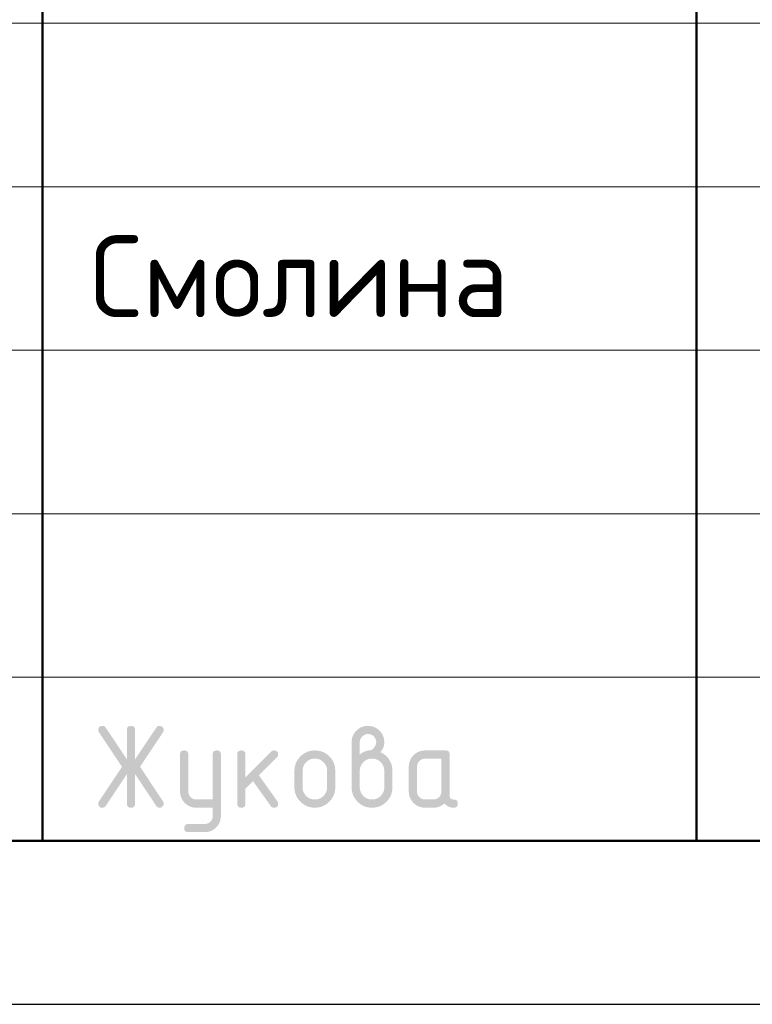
# Model space of a CAD drawing. Header units: millimetres. Extents: x 0 to 50412, y -12 to 35652.
# Tile 17 of 24: x 29917 to 32605, y 0 to 3613. Entities that reach past the tile are written whole.
import ezdxf

# ---------------------------------------------------------------- set-up
doc = ezdxf.new("R2010")
doc.units = ezdxf.units.MM
doc.layers.add('Standard', color=7, linetype='Continuous', lineweight=25)
doc.styles.add('ISOCPEUR', font='txt')

msp = doc.modelspace()

# ---------------------------------------------------------------- hatches: boundary and pattern name
at = {"layer": 'Standard', "linetype": 'Continuous', "lineweight": 25, "transparency": 33554687}
for points in [[(30310.2, 844.4), (30232.8, 728.1), (30231.7, 726.5), (30230.4, 725.2), (30229, 724), (30227.4, 723.2), (30225.8, 722.4), (30224, 721.9), (30222.1, 721.5), (30220, 721.5), (30218.2, 721.5), (30216.6, 721.8), (30215, 722), (30213.6, 722.5), (30212.2, 723), (30211, 723.8), (30209.9, 724.5), (30209, 725.5), (30208, 726.4), (30207.4, 727.7), (30206.7, 728.9), (30206.2, 730.4), (30205.7, 731.8), (30205.5, 733.5), (30205.3, 735.2), (30205.3, 737.2), (30205.3, 739.1), (30205.9, 741.1), (30206.5, 743), (30207.8, 744.9), (30292.1, 871.4), (30207.8, 997.9), (30206.5, 999.9), (30205.9, 1001.8), (30205.3, 1003.8), (30205.3, 1005.9), (30205.3, 1007.8), (30205.5, 1009.5), (30205.7, 1011.3), (30206.2, 1012.7), (30206.7, 1014.2), (30207.4, 1015.4), (30208.1, 1016.6), (30209, 1017.6), (30210, 1018.6), (30211.1, 1019.3), (30212.3, 1020.1), (30213.7, 1020.6), (30215.1, 1021), (30216.8, 1021.3), (30218.4, 1021.5), (30220.3, 1021.5), (30222.3, 1021.5), (30224, 1021.1), (30225.8, 1020.7), (30227.4, 1019.8), (30228.9, 1019), (30230.3, 1017.7), (30231.6, 1016.4), (30232.8, 1014.7), (30310.2, 898.7), (30310.2, 1006.5), (30310.2, 1008.4), (30310.5, 1010.1), (30310.7, 1011.7), (30311.2, 1013.1), (30311.7, 1014.5), (30312.4, 1015.7), (30313.1, 1016.9), (30314, 1017.8), (30314.9, 1018.7), (30316.1, 1019.4), (30317.3, 1020.1), (30318.7, 1020.6), (30320.1, 1021.1), (30321.8, 1021.3), (30323.4, 1021.5), (30325.3, 1021.5), (30327.2, 1021.5), (30328.8, 1021.3), (30330.4, 1021.1), (30331.8, 1020.6), (30333.3, 1020.1), (30334.4, 1019.4), (30335.6, 1018.7), (30336.5, 1017.8), (30337.5, 1016.9), (30338.2, 1015.7), (30338.9, 1014.5), (30339.4, 1013.1), (30339.8, 1011.7), (30340.1, 1010.1), (30340.3, 1008.4), (30340.3, 1006.5), (30340.3, 898.7), (30417.8, 1014.7), (30418.9, 1016.4), (30420.3, 1017.7), (30421.6, 1019), (30423.2, 1019.8), (30424.8, 1020.7), (30426.6, 1021.1), (30428.5, 1021.5), (30430.5, 1021.5), (30432, 1021.5), (30433.4, 1021.3), (30434.9, 1021), (30436.2, 1020.4), (30437.5, 1019.8), (30438.7, 1019), (30439.9, 1018.1), (30441, 1017), (30442, 1015.9), (30442.8, 1014.6), (30443.6, 1013.4), (30444.2, 1012.1), (30444.7, 1010.7), (30445, 1009.3), (30445.3, 1007.9), (30445.3, 1006.3), (30445.3, 1004.1), (30444.6, 1002), (30444, 999.9), (30442.8, 997.9), (30358.5, 871.4), (30442.8, 744.9), (30444, 743), (30444.6, 741), (30445.3, 738.9), (30445.3, 736.8), (30445.3, 735.2), (30445, 733.8), (30444.7, 732.4), (30444.2, 731), (30443.7, 729.7), (30442.9, 728.5), (30442.1, 727.2), (30441.1, 726.1), (30440, 724.9), (30438.8, 724.1), (30437.7, 723.3), (30436.4, 722.7), (30435.1, 722.1), (30433.7, 721.8), (30432.3, 721.5), (30430.7, 721.5), (30428.6, 721.5), (30426.7, 721.9), (30424.8, 722.4), (30423.2, 723.2), (30421.6, 724), (30420.2, 725.2), (30418.9, 726.5), (30417.8, 728.1), (30340.3, 844.4), (30340.3, 736.5), (30340.3, 734.7), (30340.1, 733), (30339.8, 731.4), (30339.4, 730), (30338.9, 728.6), (30338.2, 727.4), (30337.5, 726.2), (30336.5, 725.3), (30335.6, 724.4), (30334.4, 723.7), (30333.3, 723), (30331.8, 722.5), (30330.4, 722), (30328.8, 721.8), (30327.2, 721.5), (30325.3, 721.5), (30323.4, 721.5), (30321.8, 721.8), (30320.1, 722), (30318.7, 722.5), (30317.3, 723), (30316.1, 723.7), (30314.9, 724.4), (30314, 725.3), (30313.1, 726.2), (30312.4, 727.4), (30311.7, 728.6), (30311.2, 730), (30310.7, 731.4), (30310.5, 733), (30310.2, 734.7), (30310.2, 736.5)], [(30625, 691.2), (30625, 721.5), (30565.2, 721.5), (30562, 721.5), (30559, 721.8), (30556, 722.1), (30553.1, 722.6), (30550.2, 723.2), (30547.4, 724), (30544.6, 724.8), (30542, 725.9), (30539.3, 727), (30536.8, 728.4), (30534.2, 729.7), (30531.8, 731.4), (30529.4, 733), (30527.1, 734.9), (30524.8, 736.8), (30522.7, 739), (30520.5, 741.2), (30518.6, 743.5), (30516.7, 745.8), (30515.1, 748.2), (30513.5, 750.7), (30512.1, 753.2), (30510.7, 755.7), (30509.7, 758.4), (30508.6, 761), (30507.8, 763.8), (30507, 766.6), (30506.4, 769.5), (30505.9, 772.4), (30505.6, 775.4), (30505.3, 778.4), (30505.3, 781.5), (30505.3, 916.4), (30505.3, 918.3), (30505.6, 919.9), (30505.8, 921.5), (30506.3, 922.9), (30506.7, 924.3), (30507.4, 925.5), (30508.1, 926.7), (30509.1, 927.6), (30510, 928.6), (30511.2, 929.3), (30512.4, 930), (30513.8, 930.4), (30515.2, 930.9), (30516.8, 931.1), (30518.5, 931.4), (30520.4, 931.4), (30522.2, 931.4), (30523.9, 931.1), (30525.5, 930.9), (30526.9, 930.4), (30528.3, 930), (30529.5, 929.3), (30530.7, 928.6), (30531.6, 927.6), (30532.6, 926.7), (30533.3, 925.5), (30534, 924.4), (30534.4, 923), (30534.9, 921.5), (30535.2, 919.9), (30535.4, 918.3), (30535.4, 916.4), (30535.4, 781.6), (30535.4, 778.5), (30535.9, 775.6), (30536.5, 772.8), (30537.6, 770.2), (30538.7, 767.5), (30540.4, 765.1), (30542, 762.7), (30544.2, 760.4), (30546.4, 758.2), (30548.8, 756.6), (30551.2, 754.9), (30553.9, 753.8), (30556.5, 752.7), (30559.4, 752.2), (30562.2, 751.6), (30565.3, 751.6), (30625, 751.6), (30625, 916.4), (30625, 918.3), (30625.2, 919.9), (30625.5, 921.5), (30625.9, 923), (30626.4, 924.4), (30627.1, 925.5), (30627.8, 926.7), (30628.7, 927.6), (30629.7, 928.6), (30630.9, 929.3), (30632, 930), (30633.4, 930.4), (30634.9, 930.9), (30636.5, 931.1), (30638.1, 931.4), (30640, 931.4), (30641.9, 931.4), (30643.5, 931.1), (30645.2, 930.9), (30646.6, 930.4), (30648, 930), (30649.2, 929.3), (30650.4, 928.6), (30651.3, 927.6), (30652.2, 926.7), (30652.9, 925.5), (30653.6, 924.3), (30654.1, 923), (30654.6, 921.5), (30654.8, 919.9), (30655, 918.3), (30655, 916.4), (30655, 691.6), (30655, 688.5), (30654.8, 685.5), (30654.5, 682.5), (30654, 679.6), (30653.4, 676.7), (30652.6, 673.9), (30651.8, 671.2), (30650.8, 668.5), (30649.7, 665.8), (30648.4, 663.3), (30647, 660.8), (30645.4, 658.4), (30643.8, 655.9), (30642, 653.6), (30640.1, 651.3), (30637.9, 649.1), (30635.8, 646.9), (30633.5, 645), (30631.3, 643.1), (30628.9, 641.5), (30626.5, 639.9), (30624, 638.5), (30621.5, 637.1), (30618.9, 636), (30616.2, 634.9), (30613.5, 634.1), (30610.7, 633.3), (30607.9, 632.8), (30605, 632.2), (30602, 631.9), (30599, 631.7), (30595.9, 631.7), (30535.4, 631.7), (30533.5, 631.7), (30531.9, 631.9), (30530.2, 632.1), (30528.8, 632.6), (30527.4, 633.1), (30526.2, 633.8), (30525.1, 634.5), (30524.1, 635.4), (30523.2, 636.4), (30522.5, 637.5), (30521.8, 638.7), (30521.3, 640.1), (30520.9, 641.5), (30520.6, 643.2), (30520.4, 644.8), (30520.4, 646.7), (30520.4, 648.2), (30520.7, 649.6), (30521, 650.9), (30521.5, 652.3), (30522.1, 653.6), (30522.9, 654.8), (30523.8, 656), (30524.9, 657.2), (30526.1, 658.3), (30527.3, 659.2), (30528.5, 660), (30529.8, 660.6), (30531.1, 661.1), (30532.5, 661.4), (30533.9, 661.7), (30535.4, 661.7), (30595.1, 661.7), (30598.3, 661.7), (30601.2, 662.2), (30604.1, 662.8), (30606.8, 663.8), (30609.4, 664.9), (30611.8, 666.4), (30614.2, 668), (30616.4, 670.1), (30618.5, 672.2), (30620.2, 674.6), (30621.8, 676.9), (30622.8, 679.6), (30623.9, 682.2), (30624.5, 685.1), (30625, 688)], [(30745.2, 832.8), (30839.5, 927.1), (30840.6, 928.1), (30841.8, 929), (30843, 929.8), (30844.3, 930.3), (30845.7, 930.8), (30847.1, 931.1), (30848.6, 931.4), (30850.2, 931.4), (30852.1, 931.4), (30853.7, 931.1), (30855.3, 930.9), (30856.7, 930.4), (30858.2, 930), (30859.3, 929.3), (30860.5, 928.6), (30861.4, 927.6), (30862.4, 926.7), (30863.1, 925.5), (30863.8, 924.3), (30864.2, 922.9), (30864.7, 921.5), (30864.9, 919.9), (30865.2, 918.3), (30865.2, 916.4), (30865.2, 914.9), (30864.9, 913.5), (30864.6, 912.1), (30864, 910.8), (30863.5, 909.5), (30862.6, 908.3), (30861.8, 907.1), (30860.6, 905.9), (30794.8, 840.1), (30862.2, 745.2), (30863.7, 743.1), (30864.4, 740.9), (30865.2, 738.7), (30865.2, 736.3), (30865.2, 734.5), (30864.9, 732.8), (30864.7, 731.2), (30864.2, 729.9), (30863.8, 728.5), (30863.1, 727.3), (30862.4, 726.2), (30861.4, 725.2), (30860.5, 724.3), (30859.3, 723.6), (30858.2, 722.9), (30856.7, 722.5), (30855.3, 722), (30853.7, 721.8), (30852.1, 721.5), (30850.2, 721.5), (30848.2, 721.5), (30846.4, 721.9), (30844.7, 722.3), (30843.1, 723.1), (30841.5, 723.9), (30840.2, 725.1), (30838.8, 726.3), (30837.7, 727.9), (30773.2, 818.6), (30745.2, 790.6), (30745.2, 736.5), (30745.2, 734.7), (30745, 733), (30744.7, 731.4), (30744.3, 730), (30743.8, 728.6), (30743.1, 727.4), (30742.4, 726.2), (30741.5, 725.3), (30740.5, 724.4), (30739.4, 723.7), (30738.2, 723), (30736.8, 722.5), (30735.4, 722), (30733.7, 721.8), (30732.1, 721.5), (30730.2, 721.5), (30728.3, 721.5), (30726.7, 721.8), (30725, 722), (30723.6, 722.5), (30722.2, 723), (30721, 723.7), (30719.9, 724.4), (30718.9, 725.3), (30718, 726.2), (30717.3, 727.4), (30716.6, 728.6), (30716.1, 730), (30715.6, 731.4), (30715.4, 733), (30715.2, 734.7), (30715.2, 736.5), (30715.2, 916.4), (30715.2, 918.3), (30715.4, 919.9), (30715.6, 921.5), (30716.1, 922.9), (30716.6, 924.3), (30717.3, 925.5), (30718, 926.7), (30718.9, 927.6), (30719.9, 928.6), (30721, 929.3), (30722.2, 930), (30723.6, 930.4), (30725, 930.9), (30726.7, 931.1), (30728.3, 931.4), (30730.2, 931.4), (30732.1, 931.4), (30733.7, 931.1), (30735.4, 930.9), (30736.8, 930.4), (30738.2, 930), (30739.4, 929.3), (30740.5, 928.6), (30741.5, 927.6), (30742.4, 926.7), (30743.1, 925.5), (30743.8, 924.3), (30744.3, 922.9), (30744.7, 921.5), (30745, 919.9), (30745.2, 918.3), (30745.2, 916.4)]]:
    msp.add_hatch(color=7, dxfattribs=at).paths.add_polyline_path(points, flags=16)
h = msp.add_hatch(color=7, dxfattribs=at)
h.paths.add_polyline_path([(31164.9, 916.5), (31169.6, 920.2), (31174.2, 923), (31178.8, 925.9), (31183.2, 927.7), (31187.5, 929.6), (31191.7, 930.5), (31195.9, 931.5), (31199.9, 931.5), (31202.2, 931.5), (31204.4, 932.1), (31206.7, 932.8), (31208.8, 934.1), (31211, 935.4), (31213.1, 937.4), (31215.1, 939.3), (31217.1, 941.9), (31219.1, 944.4), (31220.5, 946.8), (31222, 949.3), (31222.9, 951.7), (31223.9, 954.1), (31224.4, 956.6), (31224.9, 959), (31224.9, 961.5), (31224.9, 964.6), (31224.3, 967.6), (31223.8, 970.5), (31222.7, 973.2), (31221.6, 975.8), (31220, 978.2), (31218.4, 980.7), (31216.2, 982.8), (31214.1, 985), (31211.7, 986.6), (31209.2, 988.2), (31206.6, 989.3), (31203.9, 990.4), (31201, 990.9), (31198.1, 991.5), (31194.9, 991.5), (31191.8, 991.5), (31188.9, 990.9), (31186, 990.4), (31183.3, 989.3), (31180.7, 988.2), (31178.2, 986.5), (31175.8, 984.9), (31173.6, 982.7), (31171.4, 980.5), (31169.8, 978.1), (31168.2, 975.7), (31167.1, 973), (31166, 970.4), (31165.4, 967.5), (31164.9, 964.6), (31164.9, 961.5)])
h.paths.add_polyline_path([(31239.6, 925.4), (31244.8, 923.3), (31249.4, 920.4), (31254.1, 917.7), (31258.2, 914.2), (31262.2, 910.8), (31265.8, 906.7), (31269.4, 902.6), (31272.4, 897.9), (31275.4, 893.2), (31277.7, 888.3), (31280, 883.3), (31281.5, 878.1), (31283, 873), (31283.8, 867.6), (31284.5, 862.2), (31284.5, 856.5), (31284.5, 796.5), (31284.5, 792.6), (31284.2, 788.9), (31283.9, 785.1), (31283.2, 781.5), (31282.5, 777.8), (31281.5, 774.4), (31280.4, 770.9), (31279.1, 767.6), (31277.7, 764.2), (31276, 761.1), (31274.3, 757.9), (31272.2, 754.9), (31270.2, 751.8), (31267.8, 749), (31265.4, 746.1), (31262.7, 743.4), (31259.9, 740.6), (31257, 738.2), (31254.2, 735.9), (31251.1, 733.8), (31248.1, 731.8), (31244.9, 730.1), (31241.8, 728.4), (31238.5, 727), (31235.2, 725.6), (31231.7, 724.6), (31228.2, 723.6), (31224.7, 722.9), (31221, 722.2), (31217.3, 721.9), (31213.6, 721.5), (31209.7, 721.5), (31205.8, 721.5), (31202, 721.9), (31198.2, 722.2), (31194.6, 722.9), (31191, 723.6), (31187.6, 724.6), (31184.1, 725.7), (31180.8, 727), (31177.4, 728.4), (31174.3, 730.1), (31171.1, 731.8), (31168.1, 733.9), (31165.1, 735.9), (31162.2, 738.3), (31159.3, 740.7), (31156.6, 743.5), (31153.9, 746.2), (31151.5, 749.1), (31149.1, 752), (31147.1, 755), (31145, 758), (31143.3, 761.2), (31141.6, 764.4), (31140.3, 767.7), (31138.9, 771), (31137.9, 774.5), (31136.9, 777.9), (31136.2, 781.6), (31135.5, 785.2), (31135.2, 788.9), (31134.8, 792.6), (31134.8, 796.5), (31134.8, 961.5), (31134.8, 964.7), (31135.1, 967.7), (31135.4, 970.8), (31135.9, 973.7), (31136.5, 976.6), (31137.3, 979.4), (31138.1, 982.1), (31139.2, 984.8), (31140.3, 987.5), (31141.6, 990), (31143, 992.5), (31144.6, 995), (31146.3, 997.4), (31148.2, 999.7), (31150.1, 1002), (31152.3, 1004.2), (31154.5, 1006.3), (31156.8, 1008.2), (31159.1, 1010.1), (31161.5, 1011.8), (31163.9, 1013.4), (31166.4, 1014.7), (31169, 1016.1), (31171.6, 1017.2), (31174.3, 1018.3), (31177, 1019.1), (31179.8, 1019.9), (31182.7, 1020.5), (31185.5, 1021), (31188.5, 1021.3), (31191.5, 1021.5), (31194.7, 1021.5), (31197.8, 1021.5), (31200.8, 1021.3), (31203.9, 1021), (31206.7, 1020.5), (31209.6, 1019.9), (31212.4, 1019.1), (31215.2, 1018.3), (31217.9, 1017.2), (31220.5, 1016.1), (31223, 1014.7), (31225.6, 1013.3), (31228, 1011.7), (31230.4, 1010.1), (31232.7, 1008.1), (31235, 1006.2), (31237.2, 1004), (31239.3, 1001.9), (31241.2, 999.6), (31243.1, 997.3), (31244.7, 994.8), (31246.4, 992.4), (31247.7, 989.9), (31249.1, 987.3), (31250.2, 984.7), (31251.2, 982), (31252.1, 979.2), (31252.9, 976.5), (31253.4, 973.6), (31254, 970.7), (31254.2, 967.7), (31254.5, 964.7), (31254.5, 961.5), (31254.5, 955.9), (31253.6, 950.8), (31252.6, 945.7), (31250.8, 941.1), (31248.9, 936.6), (31246.1, 932.7), (31243.4, 928.8)], flags=16)
h.paths.add_polyline_path([(31254.5, 796.6), (31254.5, 856.6), (31254.5, 861.2), (31253.7, 865.5), (31252.9, 869.9), (31251.2, 873.8), (31249.6, 877.8), (31247.2, 881.4), (31244.7, 885.1), (31241.5, 888.4), (31238.2, 891.7), (31234.6, 894.1), (31231, 896.6), (31227, 898.3), (31223.1, 899.9), (31218.7, 900.7), (31214.4, 901.6), (31209.7, 901.6), (31205, 901.6), (31200.7, 900.7), (31196.3, 899.9), (31192.4, 898.3), (31188.4, 896.6), (31184.8, 894.1), (31181.1, 891.7), (31177.9, 888.4), (31174.6, 885.1), (31172.2, 881.4), (31169.8, 877.8), (31168.1, 873.8), (31166.5, 869.9), (31165.7, 865.5), (31164.9, 861.2), (31164.9, 856.6), (31164.9, 796.6), (31164.9, 791.9), (31165.7, 787.5), (31166.5, 783.2), (31168.1, 779.2), (31169.8, 775.2), (31172.2, 771.6), (31174.6, 767.9), (31177.9, 764.7), (31181.1, 761.4), (31184.8, 758.9), (31188.4, 756.5), (31192.4, 754.9), (31196.3, 753.2), (31200.7, 752.4), (31205, 751.6), (31209.7, 751.6), (31214.4, 751.6), (31218.7, 752.4), (31223.1, 753.2), (31227, 754.9), (31231, 756.5), (31234.6, 759), (31238.2, 761.5), (31241.5, 764.8), (31244.7, 768.1), (31247.2, 771.7), (31249.6, 775.3), (31251.2, 779.3), (31252.9, 783.3), (31253.7, 787.6), (31254.5, 791.9)])
h = msp.add_hatch(color=7, dxfattribs=at)
h.paths.add_polyline_path([(30925, 796.5), (30925, 856.4), (30925, 860.3), (30925.3, 864.1), (30925.7, 867.8), (30926.4, 871.4), (30927, 875), (30928.1, 878.5), (30929.1, 881.9), (30930.5, 885.3), (30931.8, 888.6), (30933.6, 891.7), (30935.3, 894.9), (30937.3, 897.9), (30939.4, 901), (30941.8, 903.8), (30944.2, 906.7), (30946.9, 909.5), (30949.6, 912.2), (30952.5, 914.6), (30955.4, 917), (30958.4, 919.1), (30961.4, 921.1), (30964.6, 922.8), (30967.8, 924.5), (30971.1, 925.9), (30974.4, 927.3), (30977.8, 928.3), (30981.3, 929.3), (30984.9, 930), (30988.5, 930.7), (30992.2, 931), (30996, 931.4), (30999.9, 931.4), (31003.8, 931.4), (31007.6, 931), (31011.4, 930.7), (31015, 930), (31018.6, 929.3), (31022.1, 928.3), (31025.6, 927.3), (31028.9, 926), (31032.2, 924.6), (31035.4, 922.9), (31038.6, 921.2), (31041.6, 919.2), (31044.6, 917.1), (31047.5, 914.8), (31050.3, 912.4), (31053, 909.7), (31055.8, 907), (31058.1, 904.1), (31060.5, 901.3), (31062.5, 898.2), (31064.6, 895.2), (31066.3, 892), (31068, 888.9), (31069.3, 885.5), (31070.7, 882.2), (31071.7, 878.7), (31072.7, 875.2), (31073.4, 871.6), (31074, 868), (31074.4, 864.2), (31074.7, 860.4), (31074.7, 856.4), (31074.7, 796.5), (31074.7, 792.6), (31074.4, 788.9), (31074, 785.1), (31073.3, 781.5), (31072.7, 777.9), (31071.6, 774.4), (31070.6, 771), (31069.2, 767.7), (31067.9, 764.4), (31066.2, 761.2), (31064.5, 758), (31062.4, 755), (31060.3, 752), (31058, 749.1), (31055.6, 746.2), (31052.8, 743.5), (31050.1, 740.7), (31047.2, 738.3), (31044.3, 735.9), (31041.3, 733.9), (31038.3, 731.8), (31035.1, 730.1), (31031.9, 728.4), (31028.6, 727), (31025.3, 725.6), (31021.9, 724.6), (31018.4, 723.6), (31014.8, 722.9), (31011.2, 722.2), (31007.5, 721.9), (31003.7, 721.5), (30999.9, 721.5), (30996, 721.5), (30992.2, 721.9), (30988.5, 722.2), (30984.9, 722.9), (30981.3, 723.6), (30977.8, 724.6), (30974.4, 725.6), (30971.1, 727), (30967.8, 728.4), (30964.6, 730.1), (30961.4, 731.8), (30958.4, 733.9), (30955.4, 735.9), (30952.5, 738.3), (30949.6, 740.7), (30946.9, 743.5), (30944.2, 746.2), (30941.8, 749.1), (30939.4, 752), (30937.3, 755), (30935.3, 758), (30933.6, 761.2), (30931.8, 764.4), (30930.5, 767.7), (30929.1, 771), (30928.1, 774.4), (30927, 777.9), (30926.4, 781.5), (30925.7, 785.1), (30925.3, 788.9), (30925, 792.6)], flags=16)
h.paths.add_polyline_path([(31044.7, 796.6), (31044.7, 856.6), (31044.7, 861.2), (31043.8, 865.5), (31043, 869.9), (31041.4, 873.8), (31039.7, 877.8), (31037.3, 881.4), (31034.8, 885.1), (31031.5, 888.4), (31028.3, 891.7), (31024.6, 894.1), (31021, 896.6), (31017.1, 898.3), (31013.1, 899.9), (31008.8, 900.7), (31004.5, 901.6), (30999.9, 901.6), (30995.2, 901.6), (30990.9, 900.7), (30986.6, 899.9), (30982.7, 898.3), (30978.7, 896.6), (30975.1, 894.1), (30971.5, 891.7), (30968.2, 888.4), (30964.9, 885.1), (30962.4, 881.4), (30960, 877.8), (30958.3, 873.8), (30956.7, 869.9), (30955.9, 865.5), (30955, 861.2), (30955, 856.6), (30955, 796.6), (30955, 791.9), (30955.9, 787.5), (30956.7, 783.2), (30958.3, 779.2), (30959.9, 775.2), (30962.4, 771.6), (30964.8, 767.9), (30968.1, 764.7), (30971.3, 761.4), (30974.9, 758.9), (30978.5, 756.5), (30982.5, 754.9), (30986.5, 753.2), (30990.8, 752.4), (30995.2, 751.6), (30999.9, 751.6), (31004.5, 751.6), (31008.8, 752.4), (31013.1, 753.2), (31017.1, 754.9), (31021, 756.5), (31024.6, 759), (31028.3, 761.5), (31031.5, 764.8), (31034.8, 768.1), (31037.3, 771.7), (31039.7, 775.3), (31041.4, 779.3), (31043, 783.3), (31043.8, 787.6), (31044.7, 791.9)])
h = msp.add_hatch(color=7, dxfattribs=at)
h.paths.add_polyline_path([(31464.3, 901.3), (31404.6, 901.3), (31401.5, 901.3), (31398.6, 900.8), (31395.7, 900.2), (31393.1, 899.1), (31390.4, 898), (31388, 896.4), (31385.6, 894.8), (31383.4, 892.6), (31381.2, 890.4), (31379.6, 888), (31378, 885.6), (31376.9, 882.9), (31375.8, 880.3), (31375.3, 877.4), (31374.7, 874.5), (31374.7, 871.4), (31374.7, 781.5), (31374.7, 778.5), (31375.3, 775.6), (31375.8, 772.8), (31376.9, 770.1), (31378, 767.5), (31379.7, 765.1), (31381.3, 762.7), (31383.5, 760.4), (31385.7, 758.2), (31388.2, 756.6), (31390.6, 754.9), (31393.2, 753.8), (31395.8, 752.7), (31398.7, 752.2), (31401.5, 751.6), (31404.6, 751.6), (31434.5, 751.6), (31437.6, 751.6), (31440.4, 752.1), (31443.3, 752.7), (31446, 753.8), (31448.6, 754.9), (31451, 756.5), (31453.4, 758.1), (31455.6, 760.3), (31457.8, 762.5), (31459.4, 764.9), (31461.1, 767.4), (31462.1, 770), (31463.2, 772.7), (31463.8, 775.5), (31464.3, 778.4), (31464.3, 781.5)])
h.paths.add_polyline_path([(31524.4, 736.5), (31524.4, 734.7), (31524.1, 733), (31523.9, 731.4), (31523.4, 730), (31523, 728.6), (31522.3, 727.4), (31521.6, 726.2), (31520.6, 725.3), (31519.7, 724.4), (31518.5, 723.7), (31517.4, 723), (31515.9, 722.5), (31514.5, 722), (31512.9, 721.8), (31511.2, 721.5), (31509.4, 721.5), (31504.2, 721.5), (31499.4, 722.5), (31494.6, 723.5), (31490.4, 725.5), (31486.1, 727.5), (31482.3, 730.5), (31478.4, 733.5), (31475.1, 737.4), (31471, 733.5), (31466.4, 730.5), (31461.7, 727.5), (31456.7, 725.5), (31451.6, 723.5), (31446, 722.5), (31440.5, 721.5), (31434.5, 721.5), (31404.6, 721.5), (31401.4, 721.5), (31398.4, 721.8), (31395.4, 722.1), (31392.4, 722.6), (31389.5, 723.2), (31386.8, 724), (31384, 724.8), (31381.3, 725.9), (31378.7, 727), (31376.1, 728.3), (31373.6, 729.7), (31371.2, 731.3), (31368.8, 732.9), (31366.5, 734.8), (31364.2, 736.7), (31362, 738.9), (31359.8, 741.1), (31357.9, 743.4), (31356, 745.7), (31354.4, 748.1), (31352.8, 750.5), (31351.4, 753), (31350.1, 755.6), (31349, 758.2), (31347.9, 760.9), (31347.1, 763.7), (31346.3, 766.5), (31345.7, 769.4), (31345.2, 772.3), (31344.9, 775.3), (31344.7, 778.3), (31344.7, 781.5), (31344.7, 871.4), (31344.7, 874.6), (31344.9, 877.6), (31345.2, 880.6), (31345.7, 883.5), (31346.3, 886.5), (31347.1, 889.2), (31347.9, 892), (31349, 894.7), (31350.1, 897.3), (31351.4, 899.9), (31352.8, 902.4), (31354.4, 904.8), (31356, 907.2), (31357.9, 909.5), (31359.8, 911.8), (31362, 914), (31364.2, 916.2), (31366.5, 918.1), (31368.8, 920), (31371.2, 921.6), (31373.6, 923.2), (31376.1, 924.6), (31378.7, 925.9), (31381.3, 927), (31384, 928.1), (31386.8, 928.9), (31389.5, 929.8), (31392.4, 930.3), (31395.4, 930.8), (31398.4, 931.1), (31401.4, 931.4), (31404.6, 931.4), (31479.4, 931.4), (31481.3, 931.4), (31482.9, 931.1), (31484.6, 930.9), (31486, 930.4), (31487.4, 930), (31488.5, 929.3), (31489.7, 928.6), (31490.6, 927.6), (31491.6, 926.7), (31492.3, 925.5), (31493, 924.3), (31493.4, 922.9), (31493.9, 921.5), (31494.1, 919.9), (31494.4, 918.3), (31494.4, 916.4), (31494.4, 766.5), (31494.4, 764.6), (31494.6, 763), (31494.9, 761.4), (31495.3, 759.9), (31495.8, 758.5), (31496.5, 757.4), (31497.2, 756.2), (31498.1, 755.3), (31499.1, 754.3), (31500.2, 753.6), (31501.4, 752.9), (31502.8, 752.5), (31504.2, 752), (31505.9, 751.8), (31507.5, 751.5), (31509.4, 751.5), (31511.2, 751.5), (31512.9, 751.3), (31514.5, 751), (31515.9, 750.6), (31517.3, 750.1), (31518.5, 749.4), (31519.7, 748.7), (31520.6, 747.8), (31521.6, 746.8), (31522.3, 745.7), (31523, 744.5), (31523.4, 743.1), (31523.9, 741.7), (31524.1, 740), (31524.4, 738.4)], flags=16)

# ---------------------------------------------------------------- linework, layer by layer
at = {"layer": 'Standard', "color": 7, "linetype": 'Continuous', "lineweight": 50, "transparency": 33554687}
for p, q in [((30000, 600), (30000, 7200)), ((32400, 600), (32400, 7200))]:
    msp.add_line(p, q, dxfattribs=at)
at = {"layer": 'Standard', "color": 7, "linetype": 'Continuous', "lineweight": 13, "transparency": 33554687}
for p, q in [((27600, 3600), (35400, 3600)), ((27600, 3000), (35400, 3000)), ((27600, 3000), (35400, 3000)), ((27600, 2400), (35400, 2400)), ((27600, 2400), (35400, 2400)), ((27600, 1800), (35400, 1800)), ((27600, 1200), (35400, 1200))]:
    msp.add_line(p, q, dxfattribs=at)
at = {"layer": 'Standard', "color": 7, "linetype": 'Continuous', "lineweight": 25, "transparency": 33554687}
msp.add_line((27600, 600), (49800, 600), dxfattribs=at)
msp.add_line((27600, 600), (49800, 600), dxfattribs=at)
msp.add_line((27600, 600), (49800, 600), dxfattribs=at)
msp.add_lwpolyline([(0, 0), (50400, 0), (50400, 35640), (0, 35640), (0, 0)], close=True, dxfattribs=at)
at = {"layer": 'Standard', "color": 7, "linetype": 'Continuous', "lineweight": 50, "transparency": 33554687}
msp.add_lwpolyline([(2400, 35040), (49800, 35040), (49800, 600), (2400, 600), (2400, 35040)], close=True, dxfattribs=at)
at = {"layer": 'Standard', "color": 7, "linetype": 'Continuous', "lineweight": 25, "transparency": 33554687}
msp.add_lwpolyline([(49800, 7200), (27600, 7200), (27600, 600), (49800, 600), (49800, 7200)], dxfattribs=at)

# ---------------------------------------------------------------- texts
at = {"layer": 'Standard', "color": 7, "linetype": 'Continuous', "lineweight": 25, "transparency": 33554687, "insert": (30175.3, 2521.5), "char_height": 300, "width": 1673.185, "attachment_point": 7, "style": 'ISOCPEUR'}
msp.add_mtext('\\W0.96;Смолина', dxfattribs=at)

doc.saveas('drawing.dxf')
